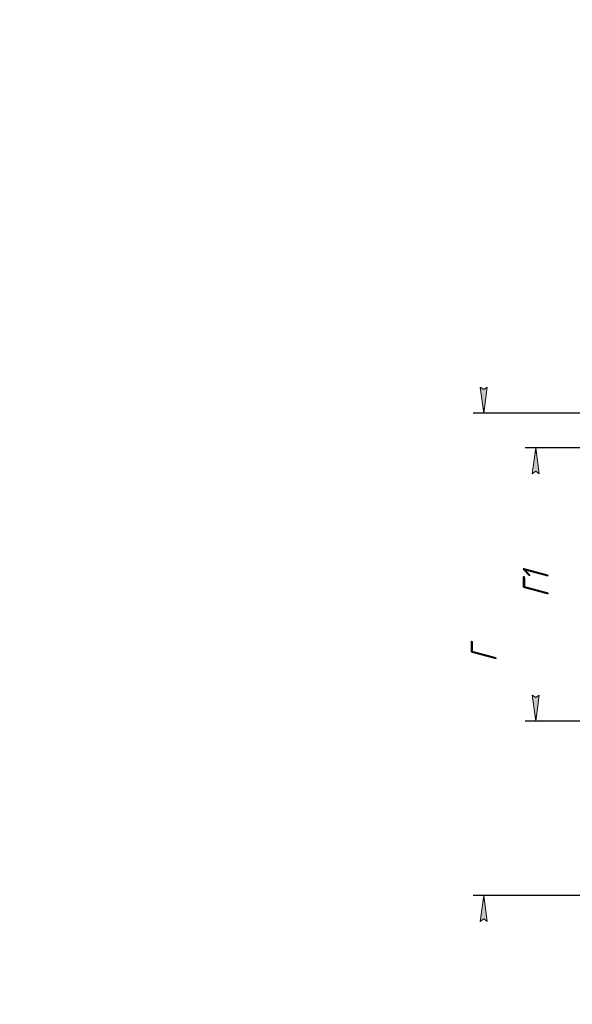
# Model space of a CAD drawing. Header units: millimetres. Extents: x 0 to 297, y 0 to 420.
# Tile 7 of 13: x 0 to 106, y 231 to 420. Entities that reach past the tile are written whole.
import ezdxf

# ---------------------------------------------------------------- set-up
doc = ezdxf.new("R2010")
doc.units = ezdxf.units.MM
doc.linetypes.add('K5LT_THIN', pattern=[0])
doc.layers.add('Системный слой', color=7, linetype='Continuous')
doc.styles.add('KDIMTEXTSTYLE', font='GOST_AU.SHX', dxfattribs={"width": 0.96, "oblique": 15, "height": 5})
doc.dimstyles.new('KDIMSTYLE (0.25)', dxfattribs={"dimtxt": 5, "dimasz": 1, "dimexe": 2, "dimexo": 0, "dimgap": 1, "dimtad": 1, "dimlfac": 4, "dimtxsty": 'KDIMTEXTSTYLE', "dimsah": 1, "dimcen": 0, "dimdle": 1, "dimadec": 0, "dimazin": 0, "dimtfac": 0.667, "dimtmove": 0, "dimatfit": 3, "dimfxl": 1, "dimtvp": 1, "dimtolj": 1, "dimtzin": 0, "dimarcsym": 0})

# ---------------------------------------------------------------- blocks, each defined once
blk = doc.blocks.new('KDIMARROW_01')
at = {"layer": 'Системный слой'}
blk.add_hatch(color=0, dxfattribs=at).paths.add_polyline_path([(0, 0), (-5, 0.66), (-4.5, 0), (-5, -0.66)])
at = {"layer": 'Системный слой', "color": 0, "linetype": 'K5LT_THIN', "lineweight": 18}
for p, q in [((-4.5, 0), (-5, 0.66)), ((-5, 0.66), (0, 0)), ((0, 0), (-5, -0.66)), ((-5, -0.66), (-4.5, 0)), ((0, 0), (-1, 0))]:
    blk.add_line(p, q, dxfattribs=at)

msp = doc.modelspace()

# ---------------------------------------------------------------- dimensions: what is measured, and where the dimension line sits
at = {"layer": 'Системный слой', "color": 7}
for base, p1, p2, location, text in [((89.141, 251.7529), (193.9506, 344.4222), (114.9535, 251.7529), (89.141, 298.0876), '\\H5.0;\\W0.965;\\Q15;\\H5.0;\\W0.965;\\Q15;\\Q15;Г'), ((99.141, 337.7529), (141.9835, 285.2529), (141.1359, 337.7529), (99.141, 311.5029), '\\H5.0;\\W0.965;\\Q15;\\H5.0;\\W0.965;\\Q15;\\Q15;Г1')]:
    msp.add_linear_dim(base=base, p1=p1, p2=p2, angle=90, location=location, text=text, dimstyle='KDIMSTYLE (0.25)', override={"dimexo": 0, "dimblk1": 'KDIMARROW_01', "dimblk2": 'KDIMARROW_01', "dimse1": 0, "dimse2": 0, "dimclrt": 7, "dimtolj": 1}, dxfattribs=at).render()

doc.saveas('drawing.dxf')
